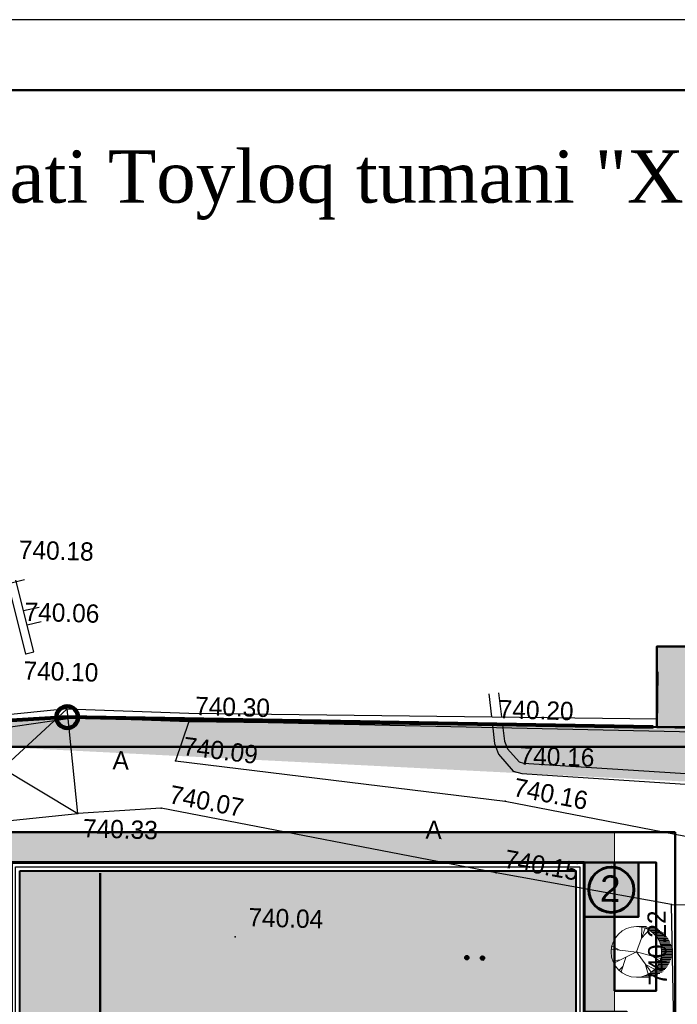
# Model space of a CAD drawing. Header units: millimetres. Extents: x -257011 to 237647566, y 2784933 to 6706507.
# Tile 217 of 256: x 9699381 to 9730843, y 5489046 to 5536125. Entities that reach past the tile are written whole.
import ezdxf

# ---------------------------------------------------------------- set-up
doc = ezdxf.new("R2010")
doc.units = ezdxf.units.MM
doc.header["$LTSCALE"] = 1000
doc.header["$PDMODE"] = 32
doc.header["$PDSIZE"] = 0.3
for name, pattern in [('ACAD_ISO02W100', [15, 12, -3]), ('Д_ТРОТ_ТРУБА', [3, 1.5, -1.5]), ('ДОРОГИ_СТРОЯЩ', [9, 8, -1]), ('Контура низ откосов  Штриховая 0.1-0.5 - - - - - - -', [0.6, 0.1, -0.5]), ('НАВЕС_ОПОРЫ', [3, 2, -1])]:
    doc.linetypes.add(name, pattern=pattern)
for name, color, linetype in [('(002) Рамка', 7, 'Continuous'), ('(004) Точки рельефа', 7, 'Continuous'), ('(007) Здания', 7, 'Continuous'), ('(013) Газ', 40, 'ИК_Газопровод -------г--------'), ('(013) Газопровод', 30, 'ИК_Газопровод -------г--------'), ('(022) Возд. Линии', 7, 'Continuous'), ('(025) Дорога', 7, 'Continuous'), ('(027) Гидрография', 7, 'Continuous'), ('(036) Растительность', 7, 'Continuous'), ('(040) Ограда', 7, 'Continuous'), ('TREE', 74, 'Continuous')]:
    doc.layers.add(name, color=color, linetype=linetype)
for name, color, linetype, lineweight in [('.', 7, 'Continuous', 15), ('expl', 234, 'Continuous', 13), ('Размеры', 251, 'Continuous', 18), ('Ф А С А Д', 250, 'Continuous', 15)]:
    doc.layers.add(name, color=color, linetype=linetype, lineweight=lineweight)
doc.styles.add('ATTR', font='romans.shx', dxfattribs={"width": 0.8, "height": 0.470416})
doc.styles.add('BM-431', font='txt')
doc.styles.add('D-431', font='txt', dxfattribs={"width": 2})
doc.styles.add('Roman', font='romans')
doc.styles.get("Standard").update_dxf_attribs({"font": 'ARIALN.TTF'})
doc.styles.add('WMF-Times New Roman0', font='times.ttf')
doc.linetypes.add('FENCELINE1', pattern='A,6.35,-2.54,[133,ltypeshp.shx,S=2.54,R=0,X=-2.54,Y=0],-2.54,25.4', length=36.83)
doc.linetypes.add('FENCELINE2', pattern='A,6.35,-2.54,[132,ltypeshp.shx,S=2.54,R=0,X=-2.54,Y=0],-2.54,25.4', length=36.83)
doc.linetypes.add('KANALIS_K', pattern='A,1,["<",Standard,S=1.8,R=0,X=-0.9,Y=-0.9],3,-1,["К",Standard,S=1.8,R=0,X=-0.9,Y=-0.9],-1,10', length=16)
doc.linetypes.add('ИК_Воздушка ------- --------', pattern='A,9,-0.6,["Z",Standard,S=1.2,R=70,X=0.6,Y=-0.65],-1', length=10.6)
doc.linetypes.add('ИК_Газопровод -------г--------', pattern='A,9,-0.6,["Г",Standard,S=1.2,R=0,X=0,Y=-0.6],-1.2', length=10.8)
doc.linetypes.add('ОГРАДА_БЕТ', pattern='A,4,["|",Standard,S=0.8,R=0,X=0,Y=-0.8],4', length=8)

# ---------------------------------------------------------------- blocks, each defined once
blk = doc.blocks.new('*X70')
at = {"color": 0}
for p, q in [((1.8, 2.04), (2.2, 2.04)), ((1.8, 2.03), (2.2, 2.03)), ((1.8, 2.02), (2.2, 2.02)), ((1.8, 2.01), (2.2, 2.01)), ((1.8, 2), (2.2, 2)), ((1.8, 1.99), (2.2, 1.99)), ((1.8, 1.98), (2.2, 1.98)), ((1.8, 1.97), (2.2, 1.97)), ((1.8, 1.96), (2.2, 1.96)), ((1.81, 2.07), (2.19, 2.07)), ((1.81, 2.06), (2.19, 2.06)), ((1.81, 2.05), (2.19, 2.05)), ((1.81, 1.95), (2.19, 1.95)), ((1.81, 1.94), (2.19, 1.94)), ((1.81, 1.93), (2.19, 1.93)), ((1.82, 2.09), (2.18, 2.09)), ((1.82, 2.08), (2.18, 2.08)), ((1.82, 1.92), (2.18, 1.92)), ((1.82, 1.91), (2.18, 1.91)), ((1.83, 2.11), (2.17, 2.11)), ((1.83, 2.1), (2.17, 2.1)), ((1.83, 1.9), (2.17, 1.9)), ((1.83, 1.89), (2.17, 1.89)), ((1.84, 2.12), (2.16, 2.12)), ((1.85, 2.13), (2.15, 2.13)), ((1.86, 2.14), (2.14, 2.14)), ((1.87, 2.15), (2.13, 2.15)), ((1.88, 2.16), (2.12, 2.16)), ((1.9, 2.17), (2.11, 2.17)), ((1.91, 2.18), (2.09, 2.18)), ((1.94, 2.19), (2.06, 2.19)), ((1.84, 1.88), (2.16, 1.88)), ((1.85, 1.87), (2.15, 1.87)), ((1.86, 1.86), (2.14, 1.86)), ((1.87, 1.85), (2.13, 1.85)), ((1.88, 1.84), (2.12, 1.84)), ((1.9, 1.83), (2.11, 1.83)), ((1.91, 1.82), (2.09, 1.82)), ((1.94, 1.81), (2.06, 1.81))]:
    blk.add_line(p, q, dxfattribs=at)
blk = doc.blocks.new('I04100')
blk.add_circle((0, 0), 0.2)
blk.add_blockref('*X70', (-2, -2))
blk = doc.blocks.new('kjvklglhl')
at = {"layer": '(004) Точки рельефа'}
for p in [(298.596, 538.539), (321.001, 535.784), (306.476, 535.529), (305.9, 533.631), (322.059, 533.593), (321.717, 532.149), (305.268, 531.339), (301.294, 530.976), (321.381, 528.706), (329.81, 527.423), (308.995, 525.296)]:
    blk.add_point(p, dxfattribs=at)
at = {"layer": '(007) Здания'}
for points in [[(333.359, 538.608), (333.4, 535.952), (328.895, 535.881), (328.853, 538.538)], [(300.697, 535.578), (306.476, 535.529), (328.895, 535.881)]]:
    blk.add_lwpolyline(points, dxfattribs=at)
at = {"layer": '(007) Здания', "color": 0, "linetype": 'НАВЕС_ОПОРЫ'}
blk.add_lwpolyline([(293.983, 535.111), (294.631, 530.112), (301.294, 530.976), (300.646, 535.974)], close=True, dxfattribs=at)
for points in [[(294.631, 530.112), (300.646, 535.974)], [(293.983, 535.111), (301.294, 530.976)]]:
    blk.add_lwpolyline(points, dxfattribs=at)
at = {"layer": '(013) Газ', "linetype": 'ИК_Воздушка ------- --------', "ltscale": 0.5, "flags": 128}
blk.add_lwpolyline([(292.909, 529.889), (292.062, 534.008), (300.797, 535.523), (378.045, 536.01), (380.152, 536.01), (380.512, 520.117), (378.614, 520.082), (373.886, 519.972), (374, 516.282), (339.283, 515.209), (339.606, 502.365), (340.619, 488.79), (341.059, 475.484), (341.059, 475.484), (344.329, 475.58), (345.717, 447.337), (345.717, 447.337)], dxfattribs=at)
at = {"layer": '(013) Газопровод', "linetype": 'ИК_Воздушка ------- --------', "ltscale": 0.5, "flags": 128}
blk.add_lwpolyline([(262.29, 531.509), (262.515, 531.951), (298.425, 542.098)], dxfattribs=at)
at = {"layer": '(025) Дорога', "linetype": 'Д_ТРОТ_ТРУБА', "flags": 128}
for points in [[(306.476, 535.529), (305.9, 533.631), (321.717, 532.149), (330.387, 530.721), (388.476, 532.88), (398.347, 532.707), (398.669, 520.315), (401.552, 520.184), (401.938, 500.043), (399.056, 499.965), (400.025, 466.742)], [(269.368, 515.247), (282.156, 517.109), (283.702, 507.914), (307.271, 511.692), (310.476, 513.628), (310.443, 515.538), (318.567, 515.917), (330.341, 516.212), (329.81, 527.423), (321.381, 528.706), (305.268, 531.339), (301.294, 530.976)]]:
    blk.add_lwpolyline(points, dxfattribs=at)
at = {"layer": '(025) Дорога', "linetype": 'Контура низ откосов  Штриховая 0.1-0.5 - - - - - - -'}
blk.add_lwpolyline([(329.81, 527.423), (332.964, 527.46)], dxfattribs=at)
at = {"layer": '(027) Гидрография', "color": 3}
for points in [[(298.429, 540.601), (299.171, 540.789)], [(299.292, 540.092), (298.622, 539.917)]]:
    blk.add_lwpolyline(points, dxfattribs=at)
at = {"layer": '(027) Гидрография', "color": 3, "flags": 128}
for points in [[(320.798, 537.244), (320.949, 536.156)], [(321.252, 537.32), (321.433, 536.164)], [(321.495, 535.765), (321.612, 535.015), (321.76, 534.652), (322.328, 534.039), (322.545, 533.981), (330.81, 533.688), (384.754, 534.504)]]:
    blk.add_lwpolyline(points, dxfattribs=at)
blk.add_lwpolyline([(321.004, 535.757), (321.125, 534.884), (321.332, 534.379), (322.059, 533.593), (322.471, 533.484), (330.804, 533.188), (384.754, 533.983, 0.985376), (384.754, 534.504)], format="xyb", dxfattribs=at)
at = {"layer": '(040) Ограда', "linetype": 'ОГРАДА_БЕТ', "ltscale": 0.5, "flags": 128}
for points in [[(298.596, 538.539), (297.634, 541.945)], [(298.981, 538.648), (298.018, 542.053)], [(298.596, 538.539), (298.981, 538.648)], [(300.646, 535.974), (306.475, 535.929), (328.888, 536.281)]]:
    blk.add_lwpolyline(points, dxfattribs=at)
at = {"layer": '(036) Растительность', "linetype": 'Continuous', "xscale": 0.5, "yscale": 0.5, "zscale": 0.5}
for p in [(320.093, 524.617), (320.843, 524.617)]:
    blk.add_blockref('I04100', p, dxfattribs=at)
at = {"layer": '(004) Точки рельефа', "style": 'D-431'}
for s, p in [('740.18', (298.124, 543.076)), ('740.06', (298.481, 540.119)), ('740.10', (298.509, 537.305)), ('740.30', (306.764, 535.844)), ('740.20', (321.288, 536.099)), ('740.16', (322.347, 533.908)), ('740.33', (301.565, 529.848)), ('740.04', (309.595, 525.816))]:
    blk.add_text(s, height=0.875, dxfattribs=at).set_placement(p)
for s, rotation, p in [('740.09', 354.6483, (306.215, 533.918)), ('740.16', 350.6526, (322.051, 532.411)), ('740.07', 350.7175, (305.602, 531.604)), ('740.15', 351.3453, (321.712, 528.974)), ('740.22', 92.7129, (329.705, 523.569))]:
    blk.add_text(s, height=0.875, rotation=rotation, dxfattribs=at).set_placement(p)
at = {"layer": '(025) Дорога', "linetype": 'ДОРОГИ_СТРОЯЩ', "style": 'BM-431'}
for p in [(302.893, 533.142), (317.951, 530.241)]:
    blk.add_text('A', height=0.875, dxfattribs=at).set_placement(p)
blk = doc.blocks.new('ergrtshjs')
at = {"layer": '(040) Ограда', "linetype": 'KANALIS_K', "ltscale": 1000}
h = blk.add_hatch(color=256, dxfattribs=at)
h.set_gradient(color1=(255, 0, 0), color2=(255, 0, 0), tint=0.41, name='INVSPHERICAL')
h.paths.add_polyline_path([(4220109, -1174872), (4193509, -1174872), (4193509, -1159672), (4220109, -1159672)])
h = blk.add_hatch(color=256, dxfattribs=at)
h.set_gradient(color1=(255, 0, 0), color2=(255, 0, 0), tint=0.41, name='INVSPHERICAL')
h.paths.add_polyline_path([(4202859, -1175272), (4205134, -1175272), (4207359, -1175272), (4207359, -1176922), (4202859, -1176922)])
at = {"layer": '.', "lineweight": 0, "ltscale": 1000}
h = blk.add_hatch(dxfattribs=at)
h.set_pattern_fill('AR-SAND', color=252, scale=10)
h.set_pattern_definition([(37.5, (0, -27743), (-16.000313, 489.413237), [0, -386.08, 0, -431.8, 0, -412.75]), (7.5, (0, -27743), (449.52328, 716.8251), [0, -208.28, 0, -347.98, 0, -133.35]), (327.5, (-312.4, -27743), (790.99237, 1.437185), [0, -127, 0, -457.2, 0, -596.9]), (317.5, (-312.4, -27743), (763.55645, 222.92932), [0, -63.5, 0, -299.72, 0, -342.9])])
h.paths.add_polyline_path([(4221959, -1157822), (4191659, -1157822), (4191659, -1165772), (4193109, -1165772), (4193109, -1159272), (4220509, -1159272), (4220509, -1166372), (4221959, -1166372)])
h.paths.add_polyline_path([(4193109, -1173772), (4191659, -1173772), (4191659, -1176722), (4196959, -1176722), (4196959, -1175272), (4193109, -1175272)])
h.paths.add_polyline_path([(4221959, -1171476), (4221959, -1168172), (4220509, -1168172), (4220509, -1175272), (4207359, -1175272), (4207359, -1176722), (4221959, -1176722)])
at = {"ltscale": 100}
for p, q in [((4190959, -1166172), (4190959, -1162122, 0)), ((4191009, -1166172), (4191009, -1162122, 0)), ((4191109, -1161972, 0), (4192959, -1161972, 0)), ((4191109, -1162022, 0), (4192909, -1162022, 0)), ((4192909, -1166472), (4192909, -1162022)), ((4192959, -1166472), (4192959, -1161972)), ((4192009, -1163172, 0), (4191909, -1163172, 0)), ((4191909, -1163472), (4191909, -1163172)), ((4191959, -1166472), (4191959, -1163172)), ((4192009, -1166472), (4192009, -1163172)), ((4191009, -1163472), (4191909, -1163472)), ((4191009, -1163772), (4191809, -1163772)), ((4191909, -1163472), (4191609, -1164372)), ((4191909, -1163472), (4191959, -1163472)), ((4192009, -1163472), (4191959, -1163472)), ((4192909, -1163472), (4192009, -1163472)), ((4192909, -1163772), (4192009, -1163772)), ((4191009, -1164072), (4191709, -1164072)), ((4192909, -1164072), (4192009, -1164072)), ((4191009, -1164372), (4191609, -1164372)), ((4191009, -1164672), (4191509, -1164672)), ((4191509, -1164672), (4191471, -1164785)), ((4192909, -1164372), (4192009, -1164372)), ((4192909, -1164672), (4192009, -1164672)), ((4191423, -1164932), (4190987, -1166238)), ((4191009, -1164972), (4191409, -1164972)), ((4191471, -1164785), (4191082, -1164854)), ((4191082, -1164854), (4191786, -1164861)), ((4191786, -1164861), (4191423, -1164932)), ((4192909, -1164972), (4192009, -1164972)), ((4191009, -1165272), (4191309, -1165272)), ((4191009, -1165572), (4191209, -1165572)), ((4192909, -1165272), (4192009, -1165272)), ((4192909, -1165572), (4192009, -1165572)), ((4191009, -1165872), (4191109, -1165872)), ((4192909, -1165872), (4192009, -1165872)), ((4190959, -1166172), (4191009, -1166172)), ((4192009, -1166472), (4191959, -1166472)), ((4192909, -1166172), (4192009, -1166172)), ((4192909, -1166472), (4192959, -1166472)), ((4196959, -1176722), (4196959, -1175272)), ((4201459, -1176722), (4201459, -1175272)), ((4207359, -1178722), (4207359, -1175379)), ((4202859, -1176722), (4196959, -1176722))]:
    blk.add_line(p, q, dxfattribs=at)
at = {"color": 0}
for p, q in [((4193109, -1165772), (4191659, -1165772)), ((4193109, -1166072), (4191659, -1166072)), ((4191059, -1168172), (4191059, -1166372)), ((4193109, -1166372), (4191059, -1166372)), ((4191359, -1168172), (4191359, -1166372)), ((4193109, -1166372), (4191659, -1166372)), ((4191659, -1166372), (4191659, -1173772)), ((4191659, -1168172), (4191659, -1166372)), ((4220509, -1166372), (4222559, -1166372)), ((4221959, -1166372), (4221959, -1168172)), ((4222259, -1166372), (4222259, -1168172)), ((4222559, -1166372), (4222559, -1168172)), ((4193109, -1168172), (4191059, -1168172)), ((4193109, -1168172), (4191659, -1168172)), ((4220509, -1168172), (4222559, -1168172)), ((4193109, -1169272), (4191659, -1169272))]:
    blk.add_line(p, q, dxfattribs=at)
at = {"color": 204, "linetype": 'FENCELINE1', "lineweight": 30, "ltscale": 20}
for p, q in [((4191959, -1166452), (4190759, -1166452)), ((4220509, -1168092), (4222859, -1168092))]:
    blk.add_line(p, q, dxfattribs=at)
at = {"color": 204, "linetype": 'FENCELINE1', "lineweight": 30, "ltscale": 15}
for p, q in [((4202859, -1175442), (4196659, -1175442)), ((4202859, -1176642), (4196659, -1176642)), ((4202939, -1179022), (4202939, -1176922)), ((4207279, -1179022), (4207279, -1176922)), ((4205109, -1177922), (4205109, -1179022))]:
    blk.add_line(p, q, dxfattribs=at)
at = {"lineweight": 30, "ltscale": 100}
for p, q in [((4202859, -1178722), (4202859, -1175272)), ((4207359, -1178722), (4207359, -1176472)), ((4202859, -1178122), (4207359, -1178122)), ((4202859, -1178422), (4207359, -1178422)), ((4202859, -1178722), (4207359, -1178722))]:
    blk.add_line(p, q, dxfattribs=at)
at = {"lineweight": 0, "ltscale": 1000}
for points in [[(4191659, -1166372), (4191659, -1157822), (4221959, -1157822), (4221959, -1166372)], [(4202859, -1176722), (4191659, -1176722), (4191659, -1168172)], [(4221959, -1168172), (4221959, -1176722), (4207359, -1176722)]]:
    blk.add_lwpolyline(points, dxfattribs=at)
at = {"lineweight": 60, "ltscale": 1000}
blk.add_lwpolyline([(4193109, -1159272), (4220509, -1159272), (4220509, -1175272), (4193109, -1175272)], close=True, dxfattribs=at)
at = {"color": 1, "lineweight": 30, "ltscale": 1000}
blk.add_lwpolyline([(4193309, -1159472), (4220309, -1159472), (4220309, -1175072), (4193309, -1175072)], close=True, dxfattribs=at)
at = {"lineweight": 40, "ltscale": 1000}
blk.add_lwpolyline([(4193509, -1159672), (4220109, -1159672), (4220109, -1174872), (4193509, -1174872)], close=True, dxfattribs=at)
at = {"color": 204, "linetype": 'FENCELINE1', "lineweight": 30, "ltscale": 20}
for points in [[(4191739, -1165772), (4191739, -1174072)], [(4222859, -1166452), (4220509, -1166452)], [(4190759, -1168092), (4193109, -1168092)], [(4193109, -1168092), (4192939, -1168092), (4192939, -1174072)]]:
    blk.add_lwpolyline(points, dxfattribs=at)
at = {"color": 251, "linetype": 'ACAD_ISO02W100', "lineweight": 0, "ltscale": 50}
for points in [[(4191659, -1173772), (4192339, -1169272), (4193002, -1173772)], [(4196959, -1175379), (4201459, -1176050), (4196959, -1176722)]]:
    blk.add_lwpolyline(points, dxfattribs=at)
at = {"color": 0}
blk.add_lwpolyline([(4191659, -1173772), (4193109, -1173772)], dxfattribs=at)
at = {"lineweight": 50, "ltscale": 1000}
blk.add_lwpolyline([(4207359, -1176922), (4202859, -1176922), (4202859, -1175272), (4207359, -1175272)], close=True, dxfattribs=at)
at = {"layer": 'expl', "lineweight": 30}
for p, q in [((4191459, -1163472), (4191459, -1164372)), ((4192459, -1166172), (4192459, -1163472)), ((4191459, -1164372), (4191392, -1164129)), ((4191459, -1164372), (4191526, -1164129)), ((4191060, -1167322), (4191659, -1167322)), ((4191659, -1167322), (4191416, -1167255)), ((4191659, -1167322), (4191416, -1167389)), ((4221959, -1167222), (4222202, -1167155)), ((4222558, -1167222), (4221959, -1167222)), ((4221959, -1167222), (4222202, -1167289)), ((4203774, -1178122), (4203707, -1178365)), ((4203774, -1178722), (4203774, -1178122)), ((4203774, -1178122), (4203841, -1178365)), ((4206444, -1178122), (4206377, -1178365)), ((4206444, -1178722), (4206444, -1178122)), ((4206444, -1178122), (4206511, -1178365))]:
    blk.add_line(p, q, dxfattribs=at)
for centre in [(4192459, -1166222), (4191010, -1167322), (4222608, -1167222), (4203774, -1178772), (4206444, -1178772)]:
    blk.add_circle(centre, 50, dxfattribs=at)
blk.add_arc((4191959, -1163468, 0), 500, 359.5758, 180.4242, dxfattribs=at)
at = {"layer": 'Размеры', "lineweight": 60, "ltscale": 5, "elevation": 0}
blk.add_lwpolyline([(4191109, -1161972), (4191109, -1162122), (4190959, -1162122), (4190959, -1161972)], close=True, dxfattribs=at)
blk = doc.blocks.new('17')
at = {"layer": 'TREE', "color": 68, "lineweight": 20, "true_color": 0x306100}
for p, q in [((16375547, 10777897), (16376284, 10777897)), ((16375547, 10776055), (16376189, 10777778)), ((16375932, 10777072), (16375955, 10777838)), ((16375943, 10777072), (16376470, 10777658)), ((16376140, 10777805), (16376884, 10777805)), ((16376347, 10777713), (16377104, 10777713)), ((16376516, 10777620), (16377265, 10777620)), ((16376661, 10777528), (16377389, 10777528)), ((16376767, 10777436), (16377515, 10777436)), ((16376865, 10777344), (16377610, 10777344)), ((16376947, 10777252), (16377692, 10777252)), ((16377022, 10777160), (16377766, 10777160)), ((16377829, 10777068), (16377084, 10777068)), ((16377151, 10776976), (16377888, 10776976)), ((16377190, 10776884), (16377939, 10776884)), ((16377982, 10776792), (16377237, 10776792)), ((16378017, 10776699), (16377272, 10776699)), ((16375545, 10776036), (16373730, 10776246)), ((16374374, 10776171), (16373777, 10776487)), ((16375545, 10776051), (16373917, 10775240)), ((16375545, 10776051), (16377325, 10775571)), ((16375545, 10776051), (16376623, 10774580)), ((16377304, 10776607), (16378052, 10776607)), ((16378077, 10776515), (16377335, 10776515)), ((16377355, 10776423), (16378098, 10776423)), ((16378111, 10776331), (16377369, 10776331)), ((16377381, 10776239), (16378126, 10776239)), ((16378126, 10776147), (16377386, 10776147)), ((16378126, 10775963), (16377390, 10775963)), ((16377394, 10776055), (16378126, 10776055)), ((16374386, 10775481), (16373835, 10775406)), ((16374784, 10775661), (16374433, 10774595)), ((16376751, 10775721), (16377384, 10775856)), ((16376763, 10775721), (16377255, 10775376)), ((16377939, 10775226), (16377198, 10775226)), ((16377237, 10775318), (16377982, 10775318)), ((16378017, 10775410), (16377276, 10775410)), ((16377308, 10775502), (16378050, 10775502)), ((16378080, 10775594), (16377327, 10775594)), ((16377351, 10775686), (16378099, 10775686)), ((16378115, 10775778), (16377370, 10775778)), ((16377378, 10775870), (16378127, 10775870)), ((16374561, 10775000), (16374292, 10774730)), ((16376201, 10775120), (16376400, 10774445)), ((16376213, 10775135), (16376868, 10774805)), ((16377265, 10774489), (16376512, 10774489)), ((16376652, 10774581), (16377414, 10774581)), ((16377515, 10774673), (16376763, 10774673)), ((16376861, 10774765), (16377610, 10774765)), ((16377696, 10774857), (16376947, 10774857)), ((16377022, 10774949), (16377766, 10774949)), ((16377829, 10775042), (16377088, 10775042)), ((16377147, 10775134), (16377884, 10775134)), ((16375547, 10774213), (16376438, 10774213)), ((16376888, 10774305), (16376124, 10774305)), ((16376376, 10774397), (16377108, 10774397))]:
    blk.add_line(p, q, dxfattribs=at)
blk.add_circle((16375547, 10776055), 1842, dxfattribs=at)
at = {"layer": 'TREE', "color": 68, "lineweight": 20, "true_color": 0x306100, "style": 'ATTR', "width": 0.8, "flags": 9}
blk.add_attdef('ESTCODE', (16375545, 10776051), '', height=21.5, dxfattribs=at)

msp = doc.modelspace()

# ---------------------------------------------------------------- hatches: boundary and pattern name
at = {"layer": '(040) Ограда', "linetype": 'KANALIS_K', "ltscale": 1000}
h = msp.add_hatch(color=256, dxfattribs=at)
h.set_gradient(color1=(255, 0, 0), color2=(255, 0, 0), tint=0.41, name='INVSPHERICAL')
h.paths.add_polyline_path([(9726382.32, 5495822.703), (9726382.32, 5493222.703), (9728982.32, 5493222.703), (9728982.32, 5495822.703)])
at = {"linetype": 'KANALIS_K', "ltscale": 1000}
h = msp.add_hatch(dxfattribs=at)
h.set_pattern_fill('JIS_STN_1E', color=252, scale=550, angle=266, style=0)
h.set_pattern_definition([(311, (-555770.2, -221587.06), (415.09027, 360.832466), []), (311, (-555797.26, -221973.86), (415.09027, 360.832466), [550, -275])])
h.paths.add_polyline_path([(9814406.749, 5437069.303), (9824747.493, 5437069.303), (9824747.493, 5443202.368), (9814406.749, 5443202.368)])
h.paths.add_polyline_path([(9810874.228, 5453973.536), (9819687.139, 5453973.536), (9819687.139, 5447349.555), (9810874.228, 5447349.555)])
h.paths.add_polyline_path([(9810922.344, 5453973.536), (9818466.114, 5453973.536), (9818466.114, 5465580.637), (9810922.344, 5465580.637)])
h.paths.add_polyline_path([(9811351.133, 5474670.311), (9816306.4, 5474670.311), (9816306.4, 5480237.3), (9811351.133, 5480237.3)])
h.paths.add_polyline_path([(9783529.241, 5501166.636), (9798533.657, 5500414.097), (9798795.485, 5506203.033), (9783801.855, 5506879.389)])
h.paths.add_polyline_path([(9729864.14, 5502301.505), (9734397.52, 5502301.505), (9734397.52, 5506155.828), (9729864.14, 5506155.828)])
at = {"lineweight": 50}
h = msp.add_hatch(color=1, dxfattribs=at)
h.set_gradient(color1=(255, 255, 255), one_color=1, tint=1)
h.paths.add_polyline_path([(9728762.993, 5494522.703, 1), (9726601.647, 5494522.703, 1)])
at = {"layer": 'Ф А С А Д', "linetype": 'KANALIS_K', "ltscale": 1000}
h = msp.add_hatch(dxfattribs=at)
h.set_pattern_fill('CROSS', color=92, scale=40, angle=95)
h.set_pattern_definition([(95, (-555770.2, -221587.06), (-275.171012, 230.8958947), [127, -381]), (185, (-555712.5, -221518.26), (-230.8958947, -275.171012), [127, -381])])
h.paths.add_polyline_path([(9735232.32, 5491071.67), (9764251.233, 5491591.556), (9764251.233, 5483108.659), (9735232.32, 5483108.659)], flags=17)
h.paths.add_polyline_path([(9735232.32, 5466974.282), (9779090.495, 5466974.282), (9779090.495, 5456068.293), (9735232.32, 5456068.293)], flags=17)
h.paths.add_polyline_path([(9735232.32, 5468822.222), (9738969.435, 5468822.222), (9738969.435, 5472233.633), (9737101.295, 5472233.633), (9737101.295, 5475760.555), (9738969.435, 5475760.555), (9738969.435, 5481260.599), (9735232.32, 5481260.599)], flags=17)
h.paths.add_polyline_path([(9735232.32, 5442186.341), (9738969.435, 5442186.341), (9738969.435, 5446989.272), (9737989.108, 5446989.272), (9737989.108, 5450516.195), (9738969.435, 5450516.195), (9738969.435, 5454235.879), (9735232.32, 5454235.879)], flags=17)
edge = h.paths.add_edge_path()
edge.add_line((9737452.912, 5428288.875), (9773415.802, 5429065.133))
edge.add_line((9773415.802, 5429065.133), (9773415.802, 5440462.209))
edge.add_line((9773415.802, 5440462.209), (9735232.32, 5440462.209))
edge.add_line((9735232.32, 5440462.209), (9735232.32, 5430320.543))
edge.add_arc((9737330.079, 5430383.995), 2098.718, 181.732534, 273.3553239)
h.paths.add_polyline_path([(9789566.246, 5430261.133), (9792184.629, 5430261.133), (9792184.629, 5467611.379), (9789566.246, 5467611.379)])
h.paths.add_polyline_path([(9799028.839, 5431183.051), (9799028.839, 5464447.132), (9801915.55, 5464447.132), (9801915.55, 5484655.528), (9799140.732, 5484655.528), (9799140.732, 5497204.157), (9738047.331, 5497829.606), (9738047.331, 5499355.383), (9698328.96, 5501355.383), (9694541.036, 5501355.383), (9692585.925, 5501356.444), (9694959.297, 5502381.059), (9701657.021, 5502773.92), (9783529.241, 5501166.636), (9799140.732, 5500383.649), (9811484.066, 5499523.795), (9810589.23, 5432686.438), (9809004.976, 5431432.959)])
h.paths.add_polyline_path([(9789181.816, 5481379.137), (9792234.988, 5481379.137), (9792234.988, 5493747.169), (9789181.816, 5493747.169)], flags=17)

# ---------------------------------------------------------------- linework, layer by layer
at = {"layer": '(002) Рамка', "color": 0, "lineweight": 60, "ltscale": 1000}
msp.add_circle((9727682.32, 5494522.703), 1080.673, dxfattribs=at)
at = {"layer": '(022) Возд. Линии', "color": 6, "linetype": 'Continuous', "lineweight": 140}
msp.add_circle((9701657.021, 5502773.92), 521.317, dxfattribs=at)
at = {"lineweight": 50, "ltscale": 1000}
for p, q in [((9692586.032, 5501355.383), (9738047.331, 5501355.383)), ((9730732.32, 5497272.703), (9730732.32, 5475372.703)), ((9726382.32, 5495822.703), (9729832.32, 5495822.703)), ((9729832.32, 5495822.703), (9729832.32, 5489697.703))]:
    msp.add_line(p, q, dxfattribs=at)
for points in [[(9729864.14, 5502301.505), (9734397.52, 5502301.505), (9734397.52, 5506155.828), (9729864.14, 5506155.828)], [(9726382.32, 5495822.703), (9726382.32, 5479822.703), (9698982.32, 5479822.703), (9698982.32, 5495822.703)], [(9726382.32, 5495822.703), (9728982.32, 5495822.703), (9728982.32, 5493222.703), (9726382.32, 5493222.703)], [(9727832.32, 5489697.703), (9727832.32, 5495822.703), (9729832.32, 5495822.703), (9729832.32, 5489697.703)]]:
    msp.add_lwpolyline(points, close=True, dxfattribs=at)
at = {"color": 1, "ltscale": 0.1, "const_width": 100}
msp.add_lwpolyline([(9811867.732, 5499605.449), (9783529.241, 5501166.636), (9734343.87, 5502206.771), (9729864.14, 5502301.505), (9701657.021, 5502773.92), (9694959.297, 5502381.059), (9660006.657, 5491467.507), (9677336.72, 5375390.776), (9708484.47, 5374644.915), (9736051.727, 5372404.557), (9736994.244, 5395824.664), (9761920.771, 5395592.173), (9769589.329, 5393995.468), (9770388.115, 5403575.737), (9778591.34, 5403031.998), (9778621.488, 5403486.834), (9786517.589, 5402880.477), (9786464.04, 5402183.155), (9808235.349, 5400626.885), (9810612.726, 5426826.625), (9810869.728, 5432143.665), (9810786.337, 5447408.788), (9811867.732, 5499605.449)], dxfattribs=at)
at = {"color": 5, "linetype": 'FENCELINE2', "lineweight": 80, "ltscale": 0.1}
msp.add_lwpolyline([(9729689.092, 5502304.437), (9701657.021, 5502773.92), (9694959.297, 5502381.059), (9664582.182, 5492896.161)], dxfattribs=at)
at = {"lineweight": 50, "ltscale": 1000}
for points in [[(9730732.32, 5497272.703), (9695572.584, 5497272.703), (9659562.544, 5486950.358)], [(9703230.356, 5478220.367), (9703230.356, 5495316.224)]]:
    msp.add_lwpolyline(points, dxfattribs=at)
at = {"layer": 'Defpoints', "color": 4}
msp.add_lwpolyline([(9635701.871, 5536124.504), (9635701.871, 5326124.504), (9784201.871, 5326124.504), (9784201.871, 5536124.504)], close=True, dxfattribs=at)
at = {"layer": 'Ф А С А Д', "color": 5, "lineweight": 50}
msp.add_lwpolyline([(9645617.687, 5329487.386), (9927692.613, 5329487.386), (9927692.613, 5532761.621), (9645617.687, 5532761.621)], close=True, dxfattribs=at)

# ---------------------------------------------------------------- block references
at = {"lineweight": 5, "xscale": 999.9999999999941, "yscale": 999.9999999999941, "zscale": 999.9999999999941, "rotation": 358.3893224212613}
msp.add_blockref('kjvklglhl', (9386059.538, 4975868.643), dxfattribs=at)
at = {"lineweight": 50}
msp.add_blockref('ergrtshjs', (5505873.092, 6655094.589), dxfattribs=at)
at = {"color": 150, "lineweight": 100, "xscale": 0.6569891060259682, "yscale": 0.6569891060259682, "zscale": 0.6569891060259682}
msp.add_blockref('17', (-1029672.306, -1588200.569), dxfattribs=at)

# ---------------------------------------------------------------- texts
at = {"insert": (9667906.093, 5528213.034), "char_height": 2500, "width": 224024.15487, "attachment_point": 4, "style": 'WMF-Times New Roman0'}
msp.add_mtext('\\pi5289.225;Samarqand viloyati Toyloq tumani "Хоnсhоrbоg\'" МFY dagi 11-son maktabni rekonstruksiya qilish. (360 o\'quvchi o\'rinli qo\'shimcha bino qurish).', dxfattribs=at)
at = {"color": 250, "insert": (9728123.252, 5494568.596, 0), "char_height": 1262.44635, "width": 131871.55198, "attachment_point": 6, "rotation": 358.7931912, "style": 'Roman'}
msp.add_mtext('\\pt54285.19293;{\\fArial|b0|i0|c0|p34;2}', dxfattribs=at)

doc.saveas('drawing.dxf')
